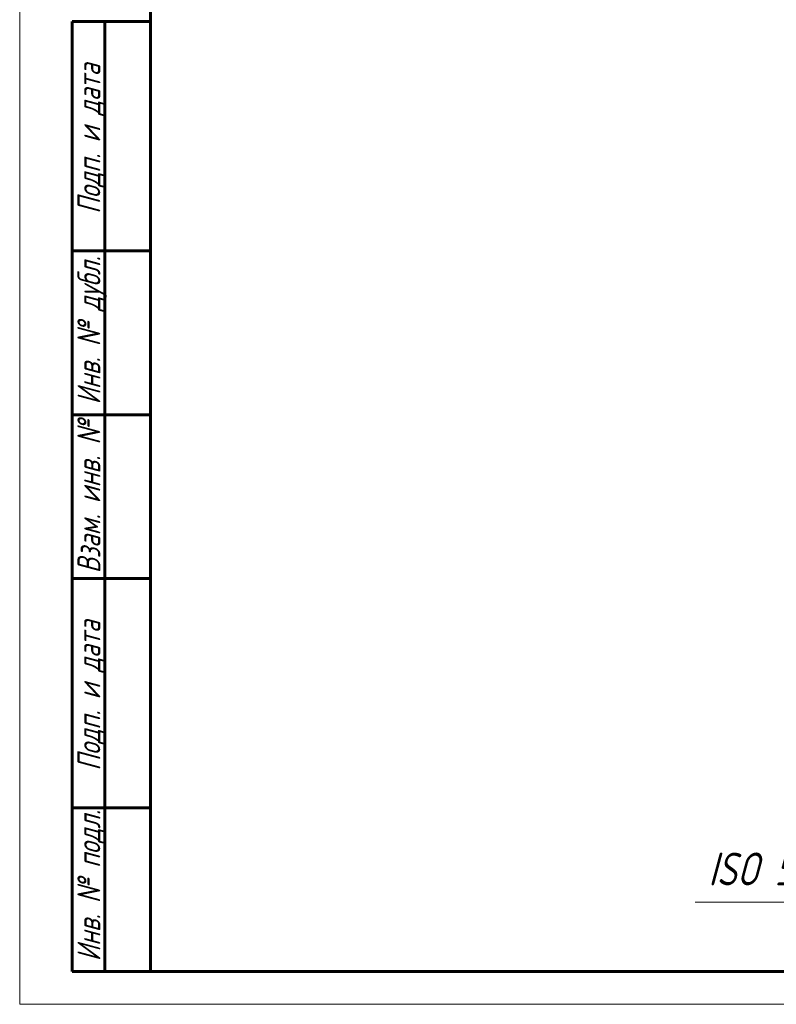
# Model space of a CAD drawing. Header units: millimetres. Extents: x 0 to 594, y 0 to 420.
# Tile 1 of 4: x 0 to 116, y 0 to 150. Entities that reach past the tile are written whole.
import ezdxf

# ---------------------------------------------------------------- set-up
doc = ezdxf.new("R2010")
doc.units = ezdxf.units.MM
doc.linetypes.add('K5LT_BASIC', pattern=[0])
doc.linetypes.add('K5LT_THIN', pattern=[0])
doc.layers.add('Системный слой', color=7, linetype='Continuous')
doc.layers.add('Системный слой (1)', color=7, linetype='Continuous', true_color=0x6c6c6c)
doc.styles.add('KDIMTEXTSTYLE', font='txt', dxfattribs={"width": 0.96, "oblique": 15, "height": 5})
doc.styles.add('KTEXTSTYLE', font='txt', dxfattribs={"width": 0.96, "height": 5})
doc.dimstyles.new('KDIMSTYLE (0.50)', dxfattribs={"dimtxt": 5, "dimasz": 1, "dimexe": 2, "dimexo": 0, "dimgap": 1, "dimtad": 1, "dimlfac": 2, "dimtxsty": 'KDIMTEXTSTYLE', "dimsah": 1, "dimcen": 0, "dimdle": 1, "dimadec": 0, "dimazin": 0, "dimtfac": 0.667, "dimtmove": 0, "dimatfit": 3, "dimfxl": 1, "dimtvp": 1, "dimtolj": 1, "dimtzin": 0, "dimarcsym": 0})

# ---------------------------------------------------------------- blocks, each defined once
blk = doc.blocks.new('D0')
at = {"layer": 'Системный слой (1)'}
for points in [[(255.09, 295.71), (257.75, 300), (254.07, 296.55), (254.9, 296.52)], [(150.05, 168.47), (153.72, 171.92), (152.9, 171.95), (152.7, 172.75)]]:
    blk.add_hatch(color=7, dxfattribs=at).paths.add_polyline_path(points)
at = {"layer": 'Системный слой (1)', "color": 7, "linetype": 'K5LT_THIN', "lineweight": 18, "true_color": 0xffffff}
for p, q in [((257.75, 300), (273.29, 318.98)), ((273.29, 318.98), (291.55, 318.98)), ((150.05, 168.47), (257.75, 300)), ((254.07, 296.55), (257.75, 300)), ((257.75, 300), (255.09, 295.71)), ((254.9, 296.52), (254.07, 296.55)), ((255.09, 295.71), (254.9, 296.52)), ((150.05, 168.47), (152.7, 172.75)), ((153.72, 171.92), (150.05, 168.47)), ((152.7, 172.75), (152.9, 171.95)), ((152.9, 171.95), (153.72, 171.92))]:
    blk.add_line(p, q, dxfattribs=at)
blk.add_wipeout([(275.29, 319.98), (275.29, 327.36), (288.98, 327.36), (288.98, 319.98)]).dxf.layer = 'Системный слой (1)'
at = {"layer": 'Системный слой (1)', "color": 7, "char_height": 5, "attachment_point": 1, "style": 'KTEXTSTYLE'}
for s, insert in [('\\fArial|b0|c204|p34;\\H5.0;\\W1.000;\\Q15;\\fGOST Type AU|b0|i0|c204|p34;\\Q15;\\W0.960;⌀', (275.29, 326.57)), ('\\fArial|b0|c204|p34;\\H5.0;\\W1.000;\\Q15;\\fGOST Type AU|b0|i0|c204|p34;\\Q15;\\W0.960;340', (278.6, 326.57))]:
    blk.add_mtext(s, dxfattribs=dict(at, insert=insert))
blk = doc.blocks.new('KDIMARROW_01')
at = {"layer": 'Системный слой'}
blk.add_hatch(color=0, dxfattribs=at).paths.add_polyline_path([(-5, -0.66), (0, 0), (-5, 0.66), (-4.5, 0)])
at = {"layer": 'Системный слой', "color": 0, "linetype": 'K5LT_THIN', "lineweight": 18}
for p, q in [((-4.5, 0), (-5, 0.66)), ((-5, 0.66), (0, 0)), ((0, 0), (-5, -0.66)), ((-5, -0.66), (-4.5, 0))]:
    blk.add_line(p, q, dxfattribs=at)
at = {"layer": 'Системный слой (1)', "color": 0, "linetype": 'K5LT_THIN', "lineweight": 18}
blk.add_line((203.9, 234.23), (203.4, 234.23), dxfattribs=at)
blk = doc.blocks.new('U22')
at = {"layer": 'Системный слой (1)'}
blk.add_hatch(color=7, dxfattribs=at).paths.add_polyline_path([(176.88, 37.08), (180.15, 40.92), (176, 38.06), (176.81, 37.9)])
at = {"layer": 'Системный слой (1)', "color": 7, "linetype": 'K5LT_THIN', "lineweight": 18, "true_color": 0xffffff}
for p, q in [((152.15, 15.58), (180.15, 40.92)), ((176, 38.06), (180.15, 40.92)), ((180.15, 40.92), (176.88, 37.08)), ((176.81, 37.9), (176, 38.06)), ((176.88, 37.08), (176.81, 37.9)), ((152.15, 15.58), (103.2, 15.58))]:
    blk.add_line(p, q, dxfattribs=at)
at = {"layer": 'Системный слой (1)', "color": 7, "insert": (105.2, 23.16), "char_height": 5, "attachment_point": 1, "style": 'KTEXTSTYLE'}
blk.add_mtext('\\fArial|b0|c204|p34;\\H5.0;\\W1.000;\\Q15;\\fGOST Type AU|b0|i0|c204|p34;\\Q15;\\W0.960;ISO 5211 F07/F10', dxfattribs=at)
blk = doc.blocks.new('U23')
at = {"color": 7, "linetype": 'K5LT_THIN', "lineweight": 18, "true_color": 0xffffff}
for p, q in [((0, 0), (0, 420)), ((594, 0), (0, 0))]:
    blk.add_line(p, q, dxfattribs=at)
at = {"color": 143, "linetype": 'K5LT_BASIC', "lineweight": 60, "true_color": 0x33acca}
for p, q in [((20, 5), (20, 415)), ((8, 5), (8, 150)), ((20, 150), (8, 150)), ((13, 5), (13, 150)), ((20, 115), (8, 115)), ((20, 90), (8, 90)), ((20, 65), (8, 65)), ((20, 30), (8, 30)), ((20, 5), (8, 5)), ((589, 5), (20, 5))]:
    blk.add_line(p, q, dxfattribs=at)
at = {"color": 7, "char_height": 3.5, "attachment_point": 1, "rotation": 90, "style": 'KTEXTSTYLE'}
for s, insert in [('\\fArial|b0|c204|p34;\\H5.0;\\W1.000;\\Q15;\\fGOST Type AU|b0|i0|c204|p34;\\Q15;\\W0.960;\\H3.50;Подп. и дата', (8.82, 120.66)), ('\\fArial|b0|c204|p34;\\H5.0;\\W1.000;\\Q15;\\fGOST Type AU|b0|i0|c204|p34;\\Q15;\\W0.960;\\H3.50;Инв. № дубл.', (8.82, 91.57)), ('\\fArial|b0|c204|p34;\\H5.0;\\W1.000;\\Q15;\\fGOST Type AU|b0|i0|c204|p34;\\Q15;\\W0.960;\\H3.50;Взам. инв. №', (8.82, 65.8)), ('\\fArial|b0|c204|p34;\\H5.0;\\W1.000;\\Q15;\\fGOST Type AU|b0|i0|c204|p34;\\Q15;\\W0.960;\\H3.50;Подп. и дата', (8.82, 35.66)), ('\\fArial|b0|c204|p34;\\H5.0;\\W1.000;\\Q15;\\fGOST Type AU|b0|i0|c204|p34;\\Q15;\\W0.960;\\H3.50;Инв. № подл.', (8.82, 6.57))]:
    blk.add_mtext(s, dxfattribs=dict(at, insert=insert))

msp = doc.modelspace()

# ---------------------------------------------------------------- block references
at = {"layer": 'Системный слой (1)'}
msp.add_blockref('U22', (0, 0), dxfattribs=at)

# ---------------------------------------------------------------- dimensions: what is measured, and where the dimension line sits
at = {"layer": 'Системный слой (1)', "color": 7}
dim = msp.add_diameter_dim_2p(p1=(96.1961, 102.7011), p2=(311.598, 365.7639), dimstyle='KDIMSTYLE (0.50)', override={"dimtih": 1, "dimtoh": 1, "dimpost": '\\fGOST Type AU|b0|c204|p34;\\H5.0;\\W0.960;\\Q15;<>', "dimblk1": 'KDIMARROW_01', "dimblk2": 'KDIMARROW_01', "dimclrt": 7, "dimtol": 1, "dimtp": 0, "dimtm": 0, "dimtdec": 5, "dimtmove": 1, "dimatfit": 2, "dimtolj": 1}, dxfattribs=at)
dim.commit()
dim.dimension.update_dxf_attribs({"geometry": 'D0', "text_midpoint": (275.2923, 318.9825), "dimtype": 163})

# ---------------------------------------------------------------- next in the draw order: block references
msp.add_blockref('U23', (0, 0))

doc.saveas('drawing.dxf')
